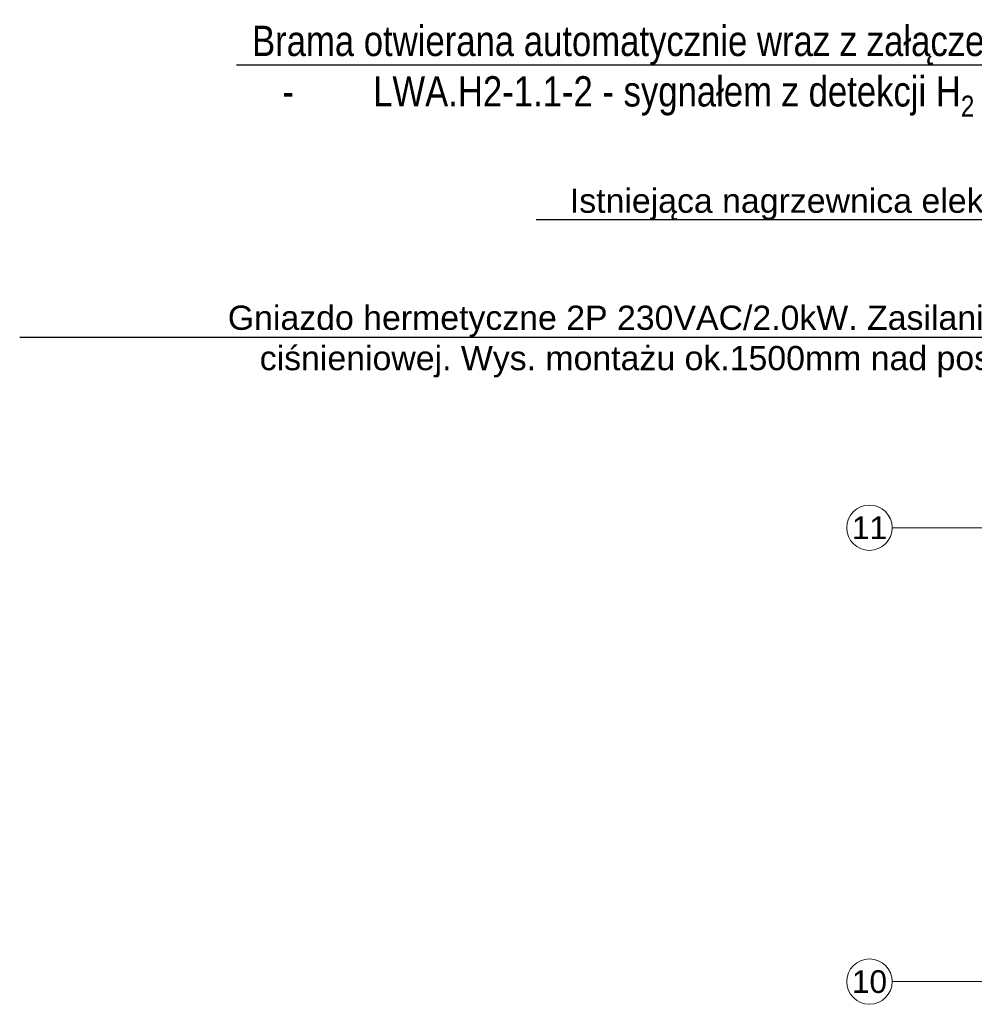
# Model space of a CAD drawing. Header units: millimetres. Extents: x -70539 to 23478, y -51814 to 44720.
# Tile 246 of 256: x -45164 to -38857, y 32630 to 39138. Entities that reach past the tile are written whole.
import ezdxf
from ezdxf import colors
from ezdxf.entities.mleader import LeaderData, LeaderLine
from ezdxf.enums import TextEntityAlignment as Align
from ezdxf.math import Vec2, Vec3

# ---------------------------------------------------------------- set-up
doc = ezdxf.new("R2010")
doc.units = ezdxf.units.MM
for name, color, linetype, lineweight in [('A.01 RZUT PARTERU$0$410-K Osie główne_Nr_pióra__1', 7, 'Continuous', 20), ('AURA_went_opisy', 7, 'Continuous', 15), ('XREF', 8, 'Continuous', 9)]:
    doc.layers.add(name, color=color, linetype=linetype, lineweight=lineweight)
doc.layers.add('A.01 RZUT PARTERU$0$410-K Osie główne_Nr_pióra__95', color=7, linetype='Continuous', lineweight=20, true_color=0x7c7c7c)
doc.styles.add('A.01 RZUT PARTERU$0$STYL_AUTOMATYCZNY_2', font='arial.ttf')
doc.styles.add('Arial Narrow', font='ARIALN.TTF')
doc.styles.get("Standard").update_dxf_attribs({"font": 'arial.ttf'})

# ---------------------------------------------------------------- blocks, each defined once
blk = doc.blocks.new('A.01 RZUT PARTERU')
at = {"layer": 'A.01 RZUT PARTERU$0$410-K Osie główne_Nr_pióra__95', "color": 8, "linetype": 'Continuous', "lineweight": 5}
for p, q in [((6.13, 3033.81), (-93.87, 3033.81)), ((6.13, 2733.81), (-93.87, 2733.81))]:
    blk.add_line(p, q, dxfattribs=at)
for centre in [(-108.87, 3033.81), (-108.87, 2733.81)]:
    blk.add_circle(centre, 15, dxfattribs=at)
at = {"layer": 'A.01 RZUT PARTERU$0$410-K Osie główne_Nr_pióra__1', "color": 8, "lineweight": 5, "style": 'A.01 RZUT PARTERU$0$STYL_AUTOMATYCZNY_2'}
for s, p in [('11', (-108.87, 3041.31)), ('10', (-108.87, 2741.31))]:
    blk.add_text(s, height=15, dxfattribs=at).set_placement(p, align=Align.TOP_CENTER)

msp = doc.modelspace()

# ---------------------------------------------------------------- block references
at = {"layer": 'XREF', "xscale": 10, "yscale": 10, "zscale": 10}
msp.add_blockref('A.01 RZUT PARTERU', (-38460.6, 5442.3), dxfattribs=at)

# ---------------------------------------------------------------- next in the draw order: leaders
at = {"lineweight": 0}
ml = msp.add_multileader_mtext('Standard', dxfattribs=at)
ml.set_content('Istniejąca nagrzewnica elektryczna')
ml.set_leader_properties()
ml.build(insert=Vec2(0, 0))
ml.multileader.update_dxf_attribs({"text_right_attachment_type": 6, "dogleg_length": 7.2, "arrow_head_size": 3.6})
ctx = ml.context
ctx.base_point, ctx.char_height, ctx.arrow_head_size, ctx.landing_gap_size, ctx.plane_origin = Vec3(-41500.6, 37918.1), 160, 3.6, 1.8, Vec3(-34490, 26029.3)
ctx.right_attachment, ctx.text_align_type = 6, 2
notes = []
notes.append((ctx, [(0, (1, 1, 0), (-38066.3, 37814.6), (-1, 0), 7.2, [(0, [(-36931.6, 34973.7)], 0, [])])]))
ctx.mtext.insert, ctx.mtext.width, ctx.mtext.alignment, ctx.mtext.flow_direction = Vec3(-38075.3, 38021.6), 7006.467, 3, 5
ml = msp.add_multileader_mtext('Standard', dxfattribs=at)
ml.set_content('Gniazdo hermetyczne 2P 230VAC/2.0kW. Zasilanie myjni ciśnieniowej. Wys. montażu ok.1500mm nad posadzką.')
ml.set_leader_properties()
ml.build(insert=Vec2(0, 0))
ml.multileader.update_dxf_attribs({"text_right_attachment_type": 6, "dogleg_length": 7.2, "arrow_head_size": 3.6})
ctx = ml.context
ctx.base_point, ctx.char_height, ctx.arrow_head_size, ctx.landing_gap_size, ctx.plane_origin = Vec3(-45089.3, 37143.3), 160, 3.6, 1.8, Vec3(-40619.3, 28765.9)
ctx.right_attachment, ctx.text_align_type, ctx.attachment_type = 6, 2, 2
notes.append((ctx, [(0, (1, 1, 0), (-38078.2, 37038.5), (-1, 0), 7.2, [(0, [(-37244.9, 35191.6)], 0, [])])]))
ctx.mtext.insert, ctx.mtext.width, ctx.mtext.alignment, ctx.mtext.flow_direction = Vec3(-38087.2, 37248.2), 7006.467, 3, 5
at = {"layer": 'AURA_went_opisy', "color": 5}
ml = msp.add_multileader_mtext('Standard', dxfattribs=at)
ml.set_content('\\pxt1;\\fArial Narrow|b0|i0|c238;{\\A1;Brama otwierana automatycznie wraz z załączeniem wentylatorów awaryjnych:}\\P\\pi-1,l2,t4;\\A1;-^ILWA.H2-1.1-2 - sygnałem z detekcji H\\H0.7x;\\S^ 2;', color=256, style='Arial Narrow')
ml.set_leader_properties()
ml.build(insert=Vec2(0, 0))
ml.multileader.update_dxf_attribs({"text_left_attachment_type": 6, "text_right_attachment_type": 6, "dogleg_length": 50, "arrow_head_size": 120})
ctx = ml.context
ctx.base_point, ctx.char_height, ctx.arrow_head_size, ctx.landing_gap_size, ctx.plane_origin = Vec3(-43678.6, 38838.1), 200, 120, 50, Vec3(-67212.6, -25912.9)
ctx.left_attachment, ctx.right_attachment = 6, 6
notes.append((ctx, [(0, (1, 1, 0), (-35555.3, 38838.1), (-1, 0), 50, [(0, [(-34909, 36029.3)], 0, [])])]))
ctx.mtext.insert, ctx.mtext.width = Vec3(-43628.6, 39097.9), 7995.136
for ctx, leaders in notes:
    for number, flags, end, landing, length, lines in leaders:
        leader = LeaderData()
        leader.index, (leader.has_last_leader_line, leader.has_dogleg_vector, leader.attachment_direction) = number, flags
        leader.last_leader_point, leader.dogleg_vector, leader.dogleg_length = Vec3(end), Vec3(landing), length
        for number, points, colour, breaks in lines:
            line = LeaderLine()
            line.index, line.vertices, line.color, line.breaks = number, Vec3.list(points), colors.encode_raw_color(colour), breaks
            leader.lines.append(line)
        ctx.leaders.append(leader)

doc.saveas('drawing.dxf')
